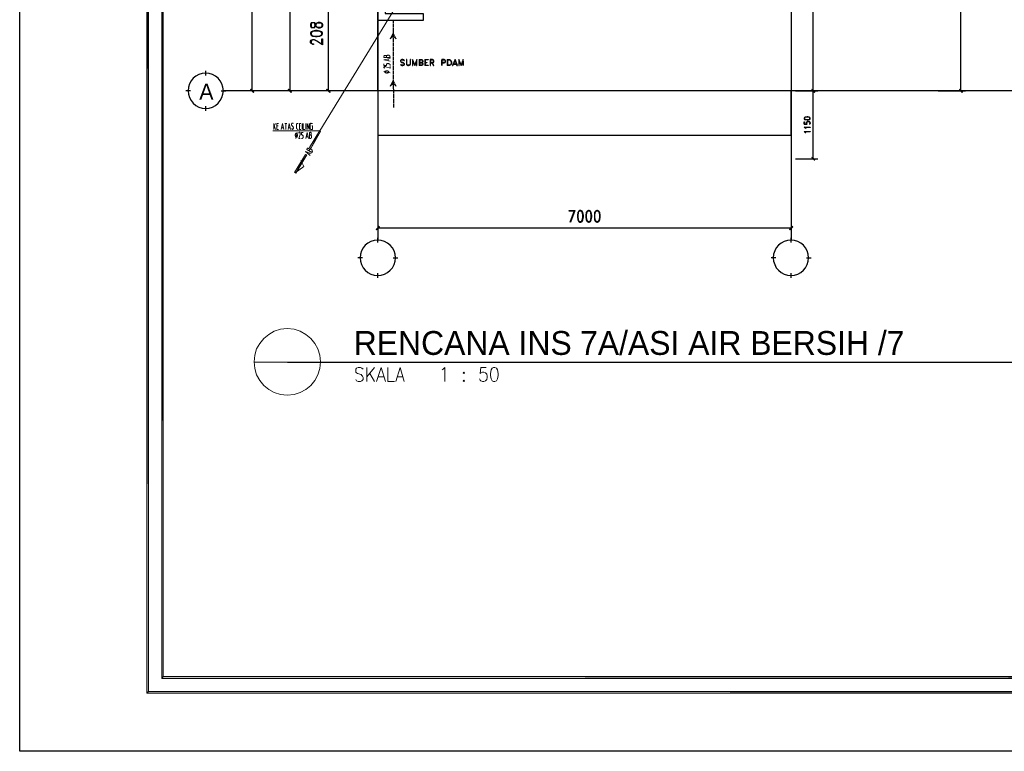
# Model space of a CAD drawing. Header units: millimetres. Extents: x 0 to 420, y 0 to 297.
# Tile 1 of 88: x 0 to 133, y 0 to 99. Entities that reach past the tile are written whole.
import ezdxf

# ---------------------------------------------------------------- set-up
doc = ezdxf.new("R2010")
doc.units = ezdxf.units.MM
for name, color, linetype in [('FILL_000000', 7, 'Continuous'), ('LINE_000000', 7, 'Continuous'), ('TEXT', 7, 'Continuous')]:
    doc.layers.add(name, color=color, linetype=linetype)

msp = doc.modelspace()

# ---------------------------------------------------------------- hatches: boundary and pattern name
at = {"layer": 'FILL_000000'}
h = msp.add_hatch(color=7, dxfattribs=at)
h.dxf.hatch_style = 1
h.paths.add_polyline_path([(17.65, 288.84), (17.4, 289.05), (17.65, 8.09), (17.65, 288.84)])
h = msp.add_hatch(color=7, dxfattribs=at)
h.dxf.hatch_style = 1
h.paths.add_polyline_path([(17.4, 289.05), (17.65, 8.09), (17.4, 7.87), (17.4, 289.05)])
h = msp.add_hatch(color=7, dxfattribs=at)
h.dxf.hatch_style = 1
h.paths.add_polyline_path([(19.64, 286.81), (19.43, 287.06), (19.64, 10.12), (19.64, 286.81)])
h = msp.add_hatch(color=7, dxfattribs=at)
h.dxf.hatch_style = 1
h.paths.add_polyline_path([(19.43, 287.06), (19.64, 10.12), (19.43, 9.86), (19.43, 287.06)])
h = msp.add_hatch(color=7, dxfattribs=at)
h.dxf.hatch_style = 1
h.paths.add_polyline_path([(50.76, 96.77), (50.55, 96.77), (50.33, 96.39), (50.76, 96.77)])
h = msp.add_hatch(color=7, dxfattribs=at)
h.dxf.hatch_style = 1
h.paths.add_polyline_path([(50.76, 97.2), (50.76, 96.77), (50.55, 96.77), (50.76, 97.2)])
h = msp.add_hatch(color=7, dxfattribs=at)
h.dxf.hatch_style = 1
h.paths.add_polyline_path([(50.76, 90.81), (50.76, 90.38), (50.55, 90.38), (50.76, 90.81)])
h = msp.add_hatch(color=7, dxfattribs=at)
h.dxf.hatch_style = 1
h.paths.add_polyline_path([(31.5, 89.58), (31.45, 89.53), (31.88, 89.2), (31.5, 89.58)])
h = msp.add_hatch(color=7, dxfattribs=at)
h.dxf.hatch_style = 1
h.paths.add_polyline_path([(31.45, 89.53), (31.88, 89.2), (31.83, 89.15), (31.45, 89.53)])
h = msp.add_hatch(color=7, dxfattribs=at)
h.dxf.hatch_style = 1
h.paths.add_polyline_path([(36.58, 89.58), (36.53, 89.53), (37, 89.2), (36.58, 89.58)])
h = msp.add_hatch(color=7, dxfattribs=at)
h.dxf.hatch_style = 1
h.paths.add_polyline_path([(36.53, 89.53), (37, 89.2), (36.96, 89.15), (36.53, 89.53)])
h = msp.add_hatch(color=7, dxfattribs=at)
h.dxf.hatch_style = 1
h.paths.add_polyline_path([(41.78, 89.58), (41.74, 89.53), (42.21, 89.2), (41.78, 89.58)])
h = msp.add_hatch(color=7, dxfattribs=at)
h.dxf.hatch_style = 1
h.paths.add_polyline_path([(41.74, 89.53), (42.21, 89.2), (42.16, 89.15), (41.74, 89.53)])
h = msp.add_hatch(color=7, dxfattribs=at)
h.dxf.hatch_style = 1
h.paths.add_polyline_path([(50.76, 90.38), (50.55, 90.38), (50.33, 90), (50.76, 90.38)])
h = msp.add_hatch(color=7, dxfattribs=at)
h.dxf.hatch_style = 1
h.paths.add_polyline_path([(107.82, 89.2), (107.4, 89.53), (107.44, 89.58), (107.82, 89.2)])
h = msp.add_hatch(color=7, dxfattribs=at)
h.dxf.hatch_style = 1
h.paths.add_polyline_path([(107.44, 89.58), (107.4, 89.53), (107.82, 89.2), (107.44, 89.58)])
h = msp.add_hatch(color=7, dxfattribs=at)
h.dxf.hatch_style = 1
h.paths.add_polyline_path([(107.78, 89.15), (107.82, 89.2), (107.4, 89.53), (107.78, 89.15)])
h = msp.add_hatch(color=7, dxfattribs=at)
h.dxf.hatch_style = 1
h.paths.add_polyline_path([(107.4, 89.53), (107.82, 89.2), (107.78, 89.15), (107.4, 89.53)])
h = msp.add_hatch(color=7, dxfattribs=at)
h.dxf.hatch_style = 1
h.paths.add_polyline_path([(127.42, 89.58), (127.38, 89.53), (127.8, 89.2), (127.42, 89.58)])
h = msp.add_hatch(color=7, dxfattribs=at)
h.dxf.hatch_style = 1
h.paths.add_polyline_path([(127.38, 89.53), (127.8, 89.2), (127.76, 89.15), (127.38, 89.53)])
h = msp.add_hatch(color=7, dxfattribs=at)
h.dxf.hatch_style = 1
h.paths.add_polyline_path([(39.45, 81.7), (39.62, 81.58), (40.81, 83.99), (39.45, 81.7)])
h = msp.add_hatch(color=7, dxfattribs=at)
h.dxf.hatch_style = 1
h.paths.add_polyline_path([(39.62, 81.58), (40.81, 83.99), (40.94, 83.86), (39.62, 81.58)])
h = msp.add_hatch(color=7, dxfattribs=at)
h.dxf.hatch_style = 1
h.paths.add_polyline_path([(37.42, 78.32), (37.59, 78.23), (38.9, 80.77), (37.42, 78.32)])
h = msp.add_hatch(color=7, dxfattribs=at)
h.dxf.hatch_style = 1
h.paths.add_polyline_path([(37.59, 78.23), (38.9, 80.77), (39.07, 80.69), (37.59, 78.23)])
h = msp.add_hatch(color=7, dxfattribs=at)
h.dxf.hatch_style = 1
h.paths.add_polyline_path([(107.44, 80.39), (107.4, 80.35), (107.82, 80.01), (107.44, 80.39)])
h = msp.add_hatch(color=7, dxfattribs=at)
h.dxf.hatch_style = 1
h.paths.add_polyline_path([(107.4, 80.35), (107.82, 80.01), (107.78, 79.97), (107.4, 80.35)])
h = msp.add_hatch(color=7, dxfattribs=at)
h.dxf.hatch_style = 1
h.paths.add_polyline_path([(48.85, 71.04), (48.51, 70.57), (48.47, 70.61), (48.85, 71.04)])
h = msp.add_hatch(color=7, dxfattribs=at)
h.dxf.hatch_style = 1
h.paths.add_polyline_path([(48.89, 70.99), (48.85, 71.04), (48.51, 70.57), (48.89, 70.99)])
h = msp.add_hatch(color=7, dxfattribs=at)
h.dxf.hatch_style = 1
h.paths.add_polyline_path([(104.39, 70.61), (104.44, 70.57), (104.77, 71.04), (104.39, 70.61)])
h = msp.add_hatch(color=7, dxfattribs=at)
h.dxf.hatch_style = 1
h.paths.add_polyline_path([(104.44, 70.57), (104.77, 71.04), (104.82, 70.99), (104.44, 70.57)])
h = msp.add_hatch(color=7, dxfattribs=at)
h.dxf.hatch_style = 1
h.paths.add_polyline_path([(19.64, 10.12), (19.43, 9.86), (363.18, 10.12), (19.64, 10.12)])
h = msp.add_hatch(color=7, dxfattribs=at)
h.dxf.hatch_style = 1
h.paths.add_polyline_path([(19.43, 9.86), (363.18, 10.12), (363.18, 9.86), (19.43, 9.86)])
h = msp.add_hatch(color=7, dxfattribs=at)
h.dxf.hatch_style = 1
h.paths.add_polyline_path([(17.65, 8.09), (17.4, 7.87), (412.07, 8.09), (17.65, 8.09)])
h = msp.add_hatch(color=7, dxfattribs=at)
h.dxf.hatch_style = 1
h.paths.add_polyline_path([(17.4, 7.87), (412.07, 8.09), (412.28, 7.87), (17.4, 7.87)])

# ---------------------------------------------------------------- linework, layer by layer
at = {"layer": 'LINE_000000', "lineweight": 25}
for p, q in [((48.68, 225.59), (48.68, 69.13)), ((104.61, 225.59), (104.61, 69.13)), ((31.67, 89.37), (31.67, 217.21)), ((36.75, 137.88), (36.75, 89.37)), ((107.61, 89.37), (107.61, 129.33)), ((127.59, 89.37), (127.59, 129.92)), ((41.99, 89.37), (41.99, 106)), ((48.68, 89.37), (48.68, 98.81)), ((50.76, 98.98), (50.76, 98.85)), ((50.76, 98.81), (50.76, 98.68)), ((50.76, 98.64), (50.76, 98.55)), ((41.11, 98.42), (40.94, 98.59)), ((40.94, 97.92), (41.11, 98.09)), ((50.76, 98.47), (50.76, 98.38)), ((50.76, 98.34), (50.76, 98.21)), ((50.76, 98.17), (50.76, 98.04)), ((50.76, 98), (50.76, 97.92)), ((50.76, 97.83), (50.76, 97.75)), ((50.76, 97.71), (50.76, 97.58)), ((50.76, 97.54), (50.76, 97.41)), ((50.76, 97.37), (50.76, 97.28)), ((50.76, 97.2), (50.76, 97.11)), ((50.76, 97.07), (50.76, 96.94)), ((50.76, 96.9), (50.76, 96.77)), ((50.76, 96.73), (50.76, 96.65)), ((50.76, 96.56), (50.76, 96.48)), ((50.76, 96.44), (50.76, 96.31)), ((50.76, 96.27), (50.76, 96.14)), ((50.76, 96.1), (50.76, 96.01)), ((50.76, 95.93), (50.76, 95.84)), ((50.76, 95.8), (50.76, 95.67)), ((50.76, 95.63), (50.76, 95.5)), ((50.76, 95.46), (50.76, 95.38)), ((50.76, 95.29), (50.76, 95.21)), ((50.76, 95.17), (50.76, 95.04)), ((50.76, 95), (50.76, 94.87)), ((50.76, 94.83), (50.76, 94.74)), ((50.76, 94.66), (50.76, 94.57)), ((50.76, 94.53), (50.76, 94.4)), ((50.76, 94.36), (50.76, 94.23)), ((50.76, 94.19), (50.76, 94.11)), ((50.76, 94.02), (50.76, 93.94)), ((50.76, 93.9), (50.76, 93.77)), ((50.76, 93.73), (50.76, 93.6)), ((50.76, 93.56), (50.76, 93.47)), ((50.76, 93.39), (50.76, 93.3)), ((54.27, 93.6), (54.27, 92.79)), ((54.31, 93.56), (54.31, 92.84)), ((55.03, 93.6), (55.03, 92.79)), ((55.08, 93.56), (55.08, 92.84)), ((58.08, 93.6), (58.08, 92.79)), ((58.12, 93.56), (58.12, 92.84)), ((25.4, 91.44), (25.4, 92.07)), ((50.76, 93.26), (50.76, 93.13)), ((50.76, 93.09), (50.76, 92.96)), ((50.76, 92.92), (50.76, 92.84)), ((50.76, 92.75), (50.76, 92.67)), ((50.76, 92.63), (50.76, 92.5)), ((50.76, 92.46), (50.76, 92.33)), ((50.76, 92.29), (50.76, 92.2)), ((50.76, 92.12), (50.76, 92.03)), ((50.76, 91.99), (50.76, 91.86)), ((58.89, 92.96), (59.35, 92.96)), ((58.93, 93.01), (59.31, 93.01)), ((50.76, 91.82), (50.76, 91.69)), ((50.76, 91.65), (50.76, 91.57)), ((50.76, 91.48), (50.76, 91.4)), ((50.76, 91.36), (50.76, 91.23)), ((50.76, 91.19), (50.76, 91.06)), ((50.76, 91.02), (50.76, 90.93)), ((50.76, 90.85), (50.76, 90.76)), ((50.76, 90.72), (50.76, 90.59)), ((23.33, 89.37), (22.69, 89.37)), ((27.47, 89.37), (28.11, 89.37)), ((138.35, 89.37), (27.69, 89.37)), ((129.41, 89.37), (27.81, 89.37)), ((35.35, 89.37), (31.07, 89.37)), ((40.6, 89.37), (36.15, 89.37)), ((47.88, 89.37), (41.36, 89.37)), ((66.25, 89.37), (48.68, 89.37)), ((50.76, 90.55), (50.76, 90.42)), ((50.76, 90.38), (50.76, 90.3)), ((50.76, 90.21), (50.76, 90.13)), ((50.76, 90.09), (50.76, 89.96)), ((50.76, 89.92), (50.76, 89.79)), ((50.76, 89.75), (50.76, 89.66)), ((50.8, 89.58), (50.8, 89.49)), ((50.8, 89.45), (50.8, 89.32)), ((50.8, 89.28), (50.8, 89.15)), ((105.2, 89.37), (108.2, 89.37)), ((105.2, 89.37), (108.2, 89.37)), ((107.61, 80.18), (107.61, 89.37)), ((124.5, 89.37), (128.19, 89.37)), ((50.8, 89.11), (50.8, 89.03)), ((50.8, 88.94), (50.8, 88.86)), ((50.8, 88.82), (50.8, 88.69)), ((50.8, 88.65), (50.8, 88.52)), ((50.8, 88.48), (50.8, 88.39)), ((50.8, 88.31), (50.8, 88.22)), ((50.8, 88.18), (50.8, 88.05)), ((50.8, 88.01), (50.8, 87.88)), ((25.4, 86.66), (25.4, 87.29)), ((50.8, 87.84), (50.8, 87.76)), ((50.8, 87.67), (50.8, 87.59)), ((50.8, 87.55), (50.8, 87.42)), ((50.8, 87.38), (50.8, 87.25)), ((50.8, 87.21), (50.8, 87.12)), ((106.38, 84.88), (106.76, 84.84)), ((107.15, 84.92), (107.1, 84.84)), ((105.2, 80.18), (108.2, 80.18)), ((48.68, 74.25), (48.68, 70.19)), ((104.61, 74.25), (104.61, 70.19)), ((48.68, 70.82), (104.61, 70.82)), ((48.68, 68.83), (48.68, 69.47)), ((104.61, 68.83), (104.61, 69.47)), ((46.61, 66.76), (45.97, 66.76)), ((50.76, 66.76), (51.39, 66.76)), ((102.53, 66.76), (101.9, 66.76)), ((106.68, 66.76), (107.32, 66.76)), ((48.68, 64.05), (48.68, 64.69)), ((104.61, 64.05), (104.61, 64.69)), ((36.45, 52.66), (223.94, 52.66)), ((45.42, 52.66), (131.15, 52.66))]:
    msp.add_line(p, q, dxfattribs=at)
at = {"layer": 'LINE_000000', "lineweight": 9}
for p, q in [((54.31, 105.96), (40.85, 83.95)), ((40.85, 83.95), (34.46, 83.95))]:
    msp.add_line(p, q, dxfattribs=at)
at = {"layer": 'LINE_000000', "lineweight": 13}
for p, q in [((49.87, 94.02), (49.87, 93.9)), ((50.08, 93.68), (50.08, 93.47)), ((50.33, 93.9), (50.33, 94.02)), ((50.33, 91.82), (49.49, 91.99)), ((50.12, 93.05), (50.04, 93.05)), ((50.33, 92.79), (50.33, 92.92)), ((34.59, 84.16), (34.59, 84.96)), ((34.84, 84.96), (34.59, 84.5)), ((34.67, 84.67), (34.84, 84.16)), ((35.18, 84.62), (35.01, 84.62)), ((35.9, 84.37), (35.64, 84.37)), ((36.11, 84.96), (36.36, 84.96)), ((36.24, 84.16), (36.24, 84.96)), ((36.79, 84.37), (36.58, 84.37)), ((37.08, 84.62), (37.21, 84.5)), ((37.68, 84.37), (37.68, 84.75)), ((37.8, 84.96), (37.89, 84.96)), ((37.89, 84.16), (37.8, 84.16)), ((38.18, 84.62), (38.06, 84.62)), ((38.44, 84.16), (38.44, 84.96)), ((38.95, 84.16), (38.95, 84.96)), ((39.54, 84.37), (39.54, 84.75)), ((39.67, 84.96), (39.84, 84.96)), ((37.59, 82.93), (37.76, 83.74)), ((38.35, 82.93), (38.48, 82.93)), ((38.57, 83.1), (38.57, 83.18)), ((39.24, 83.14), (38.99, 83.14)), ((39.58, 83.4), (39.45, 83.4)), ((39.45, 82.93), (39.58, 82.93)), ((39.45, 81.36), (39.37, 81.28)), ((39.45, 80.98), (39.33, 80.77)), ((39.75, 81.03), (39.84, 81.15))]:
    msp.add_line(p, q, dxfattribs=at)
at = {"layer": 'LINE_000000', "lineweight": 18}
for p, q in [((31.96, 52.66), (45.42, 52.66)), ((47.2, 51.94), (47.2, 50.04)), ((48.22, 51.94), (47.2, 50.67)), ((47.58, 51.14), (48.22, 50.04)), ((48.73, 50.67), (49.49, 50.67)), ((51.31, 50.67), (52.03, 50.67))]:
    msp.add_line(p, q, dxfattribs=at)
at = {"layer": 'LINE_000000', "lineweight": 25}
for points in [[(0.21, 0), (0.21, 296.93), (420.16, 296.93), (420.16, 0), (0.21, 0)], [(39.58, 98.13), (39.67, 97.96), (39.79, 97.92), (39.96, 97.92), (40.13, 97.96), (40.17, 98.04), (40.26, 98.13), (40.34, 98.38), (40.43, 98.51), (40.47, 98.55), (40.64, 98.59), (40.85, 98.59), (41.02, 98.55), (41.11, 98.38), (41.11, 98.13), (41.02, 97.96), (40.85, 97.92), (40.64, 97.92), (40.47, 97.96), (40.43, 98.04), (40.34, 98.13), (40.26, 98.38), (40.17, 98.51), (40.13, 98.55), (39.96, 98.59), (39.79, 98.59), (39.67, 98.55), (39.58, 98.38), (39.58, 98.13)], [(39.58, 97.07), (39.67, 96.9), (39.88, 96.77), (40.26, 96.73), (40.47, 96.73), (40.85, 96.77), (41.11, 96.9), (41.19, 97.07), (41.19, 97.2), (41.11, 97.37), (40.85, 97.45), (40.47, 97.54), (40.26, 97.54), (39.88, 97.45), (39.67, 97.37), (39.58, 97.2), (39.58, 97.07)], [(51.73, 92.88), (51.82, 92.84), (51.94, 92.79), (52.07, 92.79), (52.2, 92.84), (52.28, 92.88), (52.28, 93.01), (52.24, 93.09), (52.15, 93.18), (52.07, 93.22), (51.9, 93.26), (51.82, 93.3), (51.77, 93.39), (51.77, 93.47), (51.82, 93.51), (51.94, 93.56), (52.07, 93.56), (52.15, 93.51), (52.2, 93.47), (52.28, 93.47), (52.2, 93.56), (52.07, 93.6), (51.94, 93.6), (51.82, 93.56), (51.73, 93.47), (51.73, 93.39), (51.77, 93.3), (51.82, 93.26), (51.9, 93.22), (52.07, 93.18), (52.15, 93.13), (52.2, 93.09), (52.24, 93.01), (52.24, 92.88), (52.2, 92.84), (52.07, 92.84), (51.94, 92.84), (51.86, 92.84), (51.82, 92.88), (51.73, 92.88)], [(53.09, 93.6), (53.04, 93.6), (53.04, 93.01), (53, 92.88), (52.96, 92.84), (52.83, 92.84), (52.75, 92.84), (52.66, 92.84), (52.62, 92.88), (52.58, 93.01), (52.58, 93.6), (52.54, 93.6), (52.54, 93.01), (52.58, 92.88), (52.66, 92.84), (52.75, 92.79), (52.83, 92.79), (52.96, 92.84), (53.04, 92.88), (53.09, 93.01), (53.09, 93.6)], [(53.97, 93.6), (53.68, 92.88), (53.38, 93.6), (53.38, 92.79), (53.42, 92.79), (53.42, 93.39), (53.68, 92.79), (53.93, 93.39), (53.93, 92.79), (53.97, 92.79), (53.97, 93.6)], [(59.14, 93.6), (58.8, 92.79), (58.84, 92.79), (59.14, 93.47), (59.39, 92.79), (59.44, 92.79), (59.14, 93.6)], [(60.24, 93.6), (59.94, 92.88), (59.65, 93.6), (59.65, 92.79), (59.69, 92.79), (59.69, 93.39), (59.94, 92.79), (60.24, 93.39), (60.24, 92.79), (60.24, 93.6)], [(27.77, 89.39), (27.72, 89.87), (27.58, 90.32), (27.36, 90.72), (27.07, 91.08), (26.72, 91.37), (26.31, 91.59), (25.86, 91.73), (25.38, 91.78), (24.9, 91.73), (24.45, 91.59), (24.04, 91.37), (23.69, 91.08), (23.4, 90.72), (23.17, 90.32), (23.04, 89.87), (22.99, 89.39), (23.04, 88.9), (23.17, 88.46), (23.4, 88.05), (23.69, 87.7), (24.04, 87.4), (24.45, 87.18), (24.9, 87.04), (25.38, 86.99), (25.86, 87.04), (26.31, 87.18), (26.72, 87.4), (27.07, 87.7), (27.36, 88.05), (27.58, 88.46), (27.72, 88.9), (27.77, 89.39)], [(104.61, 83.35), (104.61, 89.37), (48.68, 89.37), (48.68, 83.35), (104.61, 83.35)], [(106.38, 85.6), (106.43, 85.51), (106.55, 85.47), (106.76, 85.43), (106.85, 85.43), (107.06, 85.47), (107.15, 85.51), (107.19, 85.6), (107.19, 85.68), (107.15, 85.77), (107.06, 85.81), (106.85, 85.85), (106.76, 85.85), (106.55, 85.81), (106.43, 85.77), (106.38, 85.68), (106.38, 85.6)], [(107.19, 84.46), (107.19, 84.41), (106.47, 84.41), (106.55, 84.37), (106.6, 84.29), (106.55, 84.29), (106.51, 84.37), (106.38, 84.46), (107.19, 84.46)], [(107.19, 83.86), (107.19, 83.82), (106.47, 83.82), (106.55, 83.74), (106.6, 83.69), (106.55, 83.69), (106.51, 83.74), (106.38, 83.86), (107.19, 83.86)], [(76.03, 73.19), (75.86, 73.11), (75.73, 72.9), (75.69, 72.52), (75.69, 72.31), (75.73, 71.92), (75.86, 71.67), (76.03, 71.59), (76.16, 71.59), (76.33, 71.67), (76.41, 71.92), (76.5, 72.31), (76.5, 72.52), (76.41, 72.9), (76.33, 73.11), (76.16, 73.19), (76.03, 73.19)], [(77.17, 73.19), (77, 73.11), (76.88, 72.9), (76.84, 72.52), (76.84, 72.31), (76.88, 71.92), (77, 71.67), (77.17, 71.59), (77.26, 71.59), (77.47, 71.67), (77.55, 71.92), (77.64, 72.31), (77.64, 72.52), (77.55, 72.9), (77.47, 73.11), (77.26, 73.19), (77.17, 73.19)], [(78.32, 73.19), (78.15, 73.11), (78.02, 72.9), (77.98, 72.52), (77.98, 72.31), (78.02, 71.92), (78.15, 71.67), (78.32, 71.59), (78.4, 71.59), (78.57, 71.67), (78.7, 71.92), (78.78, 72.31), (78.78, 72.52), (78.7, 72.9), (78.57, 73.11), (78.4, 73.19), (78.32, 73.19)], [(51.05, 66.78), (51.01, 67.26), (50.87, 67.71), (50.65, 68.12), (50.35, 68.47), (50, 68.76), (49.59, 68.98), (49.14, 69.12), (48.66, 69.17), (48.18, 69.12), (47.73, 68.98), (47.32, 68.76), (46.97, 68.47), (46.68, 68.12), (46.46, 67.71), (46.32, 67.26), (46.27, 66.78), (46.32, 66.3), (46.46, 65.85), (46.68, 65.44), (46.97, 65.09), (47.32, 64.8), (47.73, 64.58), (48.18, 64.44), (48.66, 64.39), (49.14, 64.44), (49.59, 64.58), (50, 64.8), (50.35, 65.09), (50.65, 65.44), (50.87, 65.85), (51.01, 66.3), (51.05, 66.78)], [(106.98, 66.78), (106.93, 67.26), (106.79, 67.71), (106.57, 68.12), (106.28, 68.47), (105.92, 68.76), (105.52, 68.98), (105.07, 69.12), (104.58, 69.17), (104.1, 69.12), (103.65, 68.98), (103.25, 68.76), (102.89, 68.47), (102.6, 68.12), (102.38, 67.71), (102.24, 67.26), (102.19, 66.78), (102.24, 66.3), (102.38, 65.85), (102.6, 65.44), (102.89, 65.09), (103.25, 64.8), (103.65, 64.58), (104.1, 64.44), (104.58, 64.39), (105.07, 64.44), (105.52, 64.58), (105.92, 64.8), (106.28, 65.09), (106.57, 65.44), (106.79, 65.85), (106.93, 66.3), (106.98, 66.78)]]:
    msp.add_lwpolyline(points, close=True, dxfattribs=at)
at = {"layer": 'LINE_000000', "lineweight": 0}
for points in [[(17.65, 288.84), (17.4, 289.05), (17.65, 8.09), (17.65, 288.84)], [(17.4, 289.05), (17.65, 8.09), (17.4, 7.87), (17.4, 289.05)], [(19.64, 286.81), (19.43, 287.06), (19.64, 10.12), (19.64, 286.81)], [(19.43, 287.06), (19.64, 10.12), (19.43, 9.86), (19.43, 287.06)], [(50.76, 96.77), (50.55, 96.77), (50.33, 96.39), (50.76, 96.77)], [(50.76, 97.2), (50.76, 96.77), (50.55, 96.77), (50.76, 97.2)], [(50.76, 90.81), (50.76, 90.38), (50.55, 90.38), (50.76, 90.81)], [(31.5, 89.58), (31.45, 89.53), (31.88, 89.2), (31.5, 89.58)], [(31.45, 89.53), (31.88, 89.2), (31.83, 89.15), (31.45, 89.53)], [(36.58, 89.58), (36.53, 89.53), (37, 89.2), (36.58, 89.58)], [(36.53, 89.53), (37, 89.2), (36.96, 89.15), (36.53, 89.53)], [(41.78, 89.58), (41.74, 89.53), (42.21, 89.2), (41.78, 89.58)], [(41.74, 89.53), (42.21, 89.2), (42.16, 89.15), (41.74, 89.53)], [(50.76, 90.38), (50.55, 90.38), (50.33, 90), (50.76, 90.38)], [(107.82, 89.2), (107.4, 89.53), (107.44, 89.58), (107.82, 89.2)], [(107.44, 89.58), (107.4, 89.53), (107.82, 89.2), (107.44, 89.58)], [(107.78, 89.15), (107.82, 89.2), (107.4, 89.53), (107.78, 89.15)], [(107.4, 89.53), (107.82, 89.2), (107.78, 89.15), (107.4, 89.53)], [(127.42, 89.58), (127.38, 89.53), (127.8, 89.2), (127.42, 89.58)], [(127.38, 89.53), (127.8, 89.2), (127.76, 89.15), (127.38, 89.53)], [(39.45, 81.7), (39.62, 81.58), (40.81, 83.99), (39.45, 81.7)], [(39.62, 81.58), (40.81, 83.99), (40.94, 83.86), (39.62, 81.58)], [(37.42, 78.32), (37.59, 78.23), (38.9, 80.77), (37.42, 78.32)], [(37.59, 78.23), (38.9, 80.77), (39.07, 80.69), (37.59, 78.23)], [(107.44, 80.39), (107.4, 80.35), (107.82, 80.01), (107.44, 80.39)], [(107.4, 80.35), (107.82, 80.01), (107.78, 79.97), (107.4, 80.35)], [(48.85, 71.04), (48.51, 70.57), (48.47, 70.61), (48.85, 71.04)], [(48.89, 70.99), (48.85, 71.04), (48.51, 70.57), (48.89, 70.99)], [(104.39, 70.61), (104.44, 70.57), (104.77, 71.04), (104.39, 70.61)], [(104.44, 70.57), (104.77, 71.04), (104.82, 70.99), (104.44, 70.57)], [(19.64, 10.12), (19.43, 9.86), (363.18, 10.12), (19.64, 10.12)], [(19.43, 9.86), (363.18, 10.12), (363.18, 9.86), (19.43, 9.86)], [(17.65, 8.09), (17.4, 7.87), (412.07, 8.09), (17.65, 8.09)], [(17.4, 7.87), (412.07, 8.09), (412.28, 7.87), (17.4, 7.87)]]:
    msp.add_lwpolyline(points, close=True, dxfattribs=at)
at = {"layer": 'LINE_000000', "lineweight": 25}
for points in [[(49.66, 105.41), (49.66, 99.82), (54.82, 99.82), (54.82, 98.89), (48.68, 98.89), (48.68, 105.41)], [(39.67, 98.04), (39.79, 97.96), (39.96, 97.96), (40.13, 98.04), (40.17, 98.13), (40.26, 98.38), (40.34, 98.51), (40.47, 98.59), (40.64, 98.68), (40.85, 98.68), (41.02, 98.59), (41.11, 98.55), (41.19, 98.38), (41.19, 98.13), (41.11, 97.96), (41.02, 97.92), (40.85, 97.87), (40.64, 97.87), (40.47, 97.92), (40.34, 98.04), (40.26, 98.13), (40.17, 98.38), (40.13, 98.51), (39.96, 98.55), (39.79, 98.55), (39.67, 98.51)], [(39.75, 98.55), (39.67, 98.38), (39.67, 98.13), (39.75, 97.96)], [(41.11, 97.28), (40.85, 97.41), (40.47, 97.45), (40.26, 97.45), (39.88, 97.41), (39.67, 97.28)], [(39.75, 97.37), (39.67, 97.2), (39.67, 97.07), (39.75, 96.9)], [(41.02, 96.9), (41.11, 97.07), (41.11, 97.2), (41.02, 97.37)], [(41.11, 95.63), (41.11, 96.39), (41.19, 96.39), (41.19, 95.59), (40.43, 96.1), (40.17, 96.22), (40.05, 96.27), (39.88, 96.27), (39.75, 96.22), (39.67, 96.1), (39.67, 95.88), (39.75, 95.76), (39.88, 95.72), (39.96, 95.72), (39.96, 95.63), (39.88, 95.63), (39.75, 95.72), (39.67, 95.76), (39.58, 95.88), (39.58, 96.1), (39.67, 96.22), (39.75, 96.27), (39.88, 96.31), (40.05, 96.31), (40.17, 96.27), (40.43, 96.14), (41.19, 95.63)], [(39.67, 96.94), (39.88, 96.82), (40.26, 96.77), (40.47, 96.77), (40.85, 96.82), (41.11, 96.94)], [(54.27, 93.6), (54.61, 93.6), (54.69, 93.56), (54.74, 93.51), (54.78, 93.43), (54.78, 93.3), (54.74, 93.22), (54.69, 93.22), (54.61, 93.18)], [(54.31, 93.56), (54.61, 93.56), (54.69, 93.51), (54.74, 93.43), (54.74, 93.3), (54.69, 93.22), (54.61, 93.22), (54.31, 93.22)], [(55.03, 93.6), (55.5, 93.6), (55.5, 93.56), (55.08, 93.56)], [(55.8, 93.18), (56.09, 93.18), (56.18, 93.22), (56.22, 93.22), (56.26, 93.3), (56.26, 93.43), (56.22, 93.51), (56.18, 93.56), (56.09, 93.6), (55.75, 93.6), (55.75, 92.79), (55.8, 92.79), (55.8, 93.56), (56.09, 93.56), (56.18, 93.51), (56.22, 93.43), (56.22, 93.3), (56.18, 93.22), (56.09, 93.22), (55.8, 93.22)], [(57.36, 93.18), (57.66, 93.18), (57.74, 93.22), (57.79, 93.22), (57.83, 93.3), (57.83, 93.43), (57.79, 93.51), (57.74, 93.56), (57.66, 93.6), (57.32, 93.6), (57.32, 92.79), (57.36, 92.79), (57.36, 93.56), (57.66, 93.56), (57.74, 93.51), (57.79, 93.43), (57.79, 93.3), (57.74, 93.22), (57.66, 93.22), (57.36, 93.22)], [(58.08, 93.6), (58.38, 93.6), (58.46, 93.56), (58.55, 93.47), (58.59, 93.39), (58.63, 93.26), (58.63, 93.09), (58.59, 92.96), (58.55, 92.88), (58.46, 92.84), (58.38, 92.79), (58.08, 92.79)], [(58.12, 93.56), (58.38, 93.56), (58.46, 93.51), (58.5, 93.47), (58.55, 93.39), (58.59, 93.26), (58.59, 93.09), (58.55, 92.96), (58.5, 92.88), (58.46, 92.84), (58.38, 92.84), (58.12, 92.84)], [(54.61, 93.22), (54.69, 93.18), (54.74, 93.13), (54.78, 93.05), (54.78, 92.92), (54.74, 92.84), (54.69, 92.84), (54.61, 92.79), (54.27, 92.79)], [(54.31, 93.18), (54.61, 93.18), (54.69, 93.13), (54.74, 93.05), (54.74, 92.92), (54.69, 92.84), (54.61, 92.84), (54.31, 92.84)], [(55.08, 92.84), (55.5, 92.84), (55.5, 92.79), (55.03, 92.79)], [(55.08, 93.22), (55.33, 93.22), (55.33, 93.18), (55.08, 93.18)], [(56.01, 93.18), (56.22, 92.79), (56.26, 92.79), (56.05, 93.18)], [(107.15, 85.72), (107.06, 85.81), (106.85, 85.81), (106.76, 85.81), (106.55, 85.81), (106.43, 85.72)], [(106.47, 85.77), (106.43, 85.68), (106.43, 85.6), (106.47, 85.51)], [(106.43, 85.56), (106.55, 85.47), (106.76, 85.47), (106.85, 85.47), (107.06, 85.47), (107.15, 85.56)], [(107.1, 85.51), (107.15, 85.6), (107.15, 85.68), (107.1, 85.77)], [(106.38, 84.88), (106.38, 85.17), (106.43, 85.17), (106.43, 84.92), (106.72, 84.88), (106.68, 84.96), (106.68, 85.05), (106.72, 85.13), (106.76, 85.22), (106.89, 85.26), (106.98, 85.26), (107.1, 85.22), (107.15, 85.13), (107.19, 85.05), (107.19, 84.96), (107.15, 84.88), (107.1, 84.84), (107.06, 84.84)], [(106.76, 84.84), (106.76, 84.88), (106.72, 84.92), (106.72, 85.05), (106.76, 85.13), (106.85, 85.22)], [(106.72, 85.09), (106.76, 85.17), (106.89, 85.22), (106.98, 85.22), (107.1, 85.17), (107.15, 85.09)], [(107.02, 85.22), (107.1, 85.13), (107.15, 85.05), (107.15, 84.96), (107.1, 84.88), (107.06, 84.84)], [(75.27, 73.11), (74.55, 73.11), (74.55, 73.19), (75.35, 73.19), (74.76, 71.59), (74.72, 71.59), (75.27, 73.19)], [(75.9, 73.11), (75.78, 72.9), (75.73, 72.52), (75.73, 72.31), (75.78, 71.92), (75.9, 71.67)], [(76.33, 73.07), (76.16, 73.11), (76.03, 73.11), (75.86, 73.07)], [(76.24, 71.67), (76.37, 71.92), (76.41, 72.31), (76.41, 72.52), (76.37, 72.9), (76.24, 73.11)], [(77.05, 73.11), (76.92, 72.9), (76.88, 72.52), (76.88, 72.31), (76.92, 71.92), (77.05, 71.67)], [(77.47, 73.07), (77.26, 73.11), (77.17, 73.11), (77, 73.07)], [(77.39, 71.67), (77.51, 71.92), (77.55, 72.31), (77.55, 72.52), (77.51, 72.9), (77.39, 73.11)], [(78.19, 73.11), (78.06, 72.9), (78.02, 72.52), (78.02, 72.31), (78.06, 71.92), (78.19, 71.67)], [(78.57, 73.07), (78.4, 73.11), (78.32, 73.11), (78.15, 73.07)], [(78.53, 71.67), (78.66, 71.92), (78.7, 72.31), (78.7, 72.52), (78.66, 72.9), (78.53, 73.11)], [(75.86, 71.76), (76.03, 71.67), (76.16, 71.67), (76.33, 71.76)], [(77, 71.76), (77.17, 71.67), (77.26, 71.67), (77.47, 71.76)], [(78.15, 71.76), (78.32, 71.67), (78.4, 71.67), (78.57, 71.76)]]:
    msp.add_lwpolyline(points, dxfattribs=at)
at = {"layer": 'LINE_000000', "lineweight": 13}
for points in [[(51.14, 96.39), (50.76, 96.77), (50.33, 96.39), (50.76, 97.2), (51.14, 96.39)], [(49.89, 92.07), (49.83, 92.07), (49.78, 92.06), (49.74, 92.05), (49.7, 92.03), (49.66, 92.01), (49.64, 91.98), (49.62, 91.96), (49.61, 91.93), (49.62, 91.9), (49.64, 91.87), (49.66, 91.84), (49.7, 91.82), (49.74, 91.8), (49.78, 91.79), (49.83, 91.78), (49.89, 91.78), (49.95, 91.78), (50, 91.79), (50.04, 91.8), (50.08, 91.82), (50.12, 91.84), (50.14, 91.87), (50.16, 91.9), (50.17, 91.93), (50.16, 91.96), (50.14, 91.98), (50.12, 92.01), (50.08, 92.03), (50.04, 92.05), (50, 92.06), (49.95, 92.07), (49.89, 92.07)], [(51.14, 90), (50.76, 90.38), (50.33, 90), (50.76, 90.81), (51.14, 90)], [(37.8, 83.38), (37.8, 83.43), (37.79, 83.48), (37.78, 83.53), (37.76, 83.57), (37.74, 83.6), (37.71, 83.63), (37.69, 83.65), (37.66, 83.65), (37.63, 83.65), (37.6, 83.63), (37.57, 83.6), (37.55, 83.57), (37.53, 83.53), (37.52, 83.48), (37.51, 83.43), (37.51, 83.38), (37.51, 83.32), (37.52, 83.27), (37.53, 83.22), (37.55, 83.18), (37.57, 83.15), (37.6, 83.12), (37.63, 83.11), (37.66, 83.1), (37.69, 83.11), (37.71, 83.12), (37.74, 83.15), (37.76, 83.18), (37.78, 83.22), (37.79, 83.27), (37.8, 83.32), (37.8, 83.38)]]:
    msp.add_lwpolyline(points, close=True, dxfattribs=at)
for points in [[(49.87, 94.04), (49.86, 94.06), (49.85, 94.08), (49.84, 94.1), (49.81, 94.12), (49.78, 94.13), (49.75, 94.14), (49.72, 94.15), (49.68, 94.15), (49.64, 94.15), (49.6, 94.14), (49.57, 94.13), (49.54, 94.12), (49.52, 94.1), (49.5, 94.08), (49.49, 94.06), (49.49, 94.04)], [(49.49, 94.02), (49.49, 93.9), (50.33, 93.9)], [(50.33, 93.39), (49.49, 93.56), (50.33, 93.73)], [(50.29, 94.04), (50.29, 94.07), (50.27, 94.1), (50.25, 94.13), (50.22, 94.15), (50.19, 94.17), (50.15, 94.18), (50.11, 94.19), (50.06, 94.19), (50.01, 94.19), (49.97, 94.18), (49.93, 94.17), (49.89, 94.15), (49.87, 94.13), (49.84, 94.1), (49.83, 94.07), (49.83, 94.04)], [(49.87, 92.92), (49.87, 92.79), (49.49, 92.79), (49.49, 93.01)], [(49.78, 92.65), (49.76, 92.66), (49.73, 92.66), (49.71, 92.67), (49.68, 92.67), (49.66, 92.67), (49.63, 92.66), (49.61, 92.66), (49.59, 92.65), (49.56, 92.65), (49.54, 92.64), (49.53, 92.63), (49.51, 92.62), (49.5, 92.6), (49.49, 92.59), (49.49, 92.58), (49.49, 92.56)], [(49.49, 92.56), (49.49, 92.55), (49.5, 92.53), (49.51, 92.51), (49.53, 92.5), (49.55, 92.49), (49.57, 92.47), (49.6, 92.47), (49.63, 92.46)], [(49.78, 92.63), (50.33, 92.46), (50.33, 92.67)], [(50.02, 93.05), (49.98, 93.05), (49.94, 93.04), (49.91, 93.03), (49.88, 93.02), (49.86, 93), (49.84, 92.98), (49.83, 92.96), (49.83, 92.94)], [(50.29, 92.94), (50.29, 92.96), (50.28, 92.98), (50.26, 93), (50.24, 93.02), (50.21, 93.03), (50.18, 93.04), (50.14, 93.05), (50.1, 93.05)], [(35.22, 84.16), (35.01, 84.16), (35.01, 84.96), (35.22, 84.96)], [(35.6, 84.16), (35.77, 84.96), (35.94, 84.16)], [(36.53, 84.16), (36.7, 84.96), (36.87, 84.16)], [(37.1, 85.01), (37.09, 85), (37.07, 84.99), (37.05, 84.98), (37.04, 84.96), (37.03, 84.94), (37.02, 84.92), (37.01, 84.89), (37, 84.86), (37, 84.83), (37, 84.79), (37, 84.76), (37.01, 84.73), (37.02, 84.71), (37.03, 84.68), (37.04, 84.66), (37.06, 84.64)], [(37.01, 84.25), (37.03, 84.23), (37.05, 84.21), (37.07, 84.2), (37.09, 84.19), (37.11, 84.18), (37.13, 84.17), (37.15, 84.16), (37.18, 84.16)], [(37.24, 84.96), (37.22, 84.97), (37.21, 84.98), (37.19, 84.99), (37.18, 84.99), (37.16, 85), (37.14, 85), (37.13, 85), (37.11, 85.01)], [(37.15, 84.16), (37.17, 84.16), (37.18, 84.17), (37.2, 84.18), (37.21, 84.2), (37.23, 84.22), (37.24, 84.25), (37.24, 84.27), (37.25, 84.31), (37.25, 84.34), (37.25, 84.37), (37.25, 84.4), (37.24, 84.43), (37.23, 84.46), (37.22, 84.48), (37.21, 84.5), (37.2, 84.52)], [(37.78, 84.96), (37.76, 84.96), (37.74, 84.95), (37.72, 84.93), (37.71, 84.91), (37.69, 84.88), (37.68, 84.85), (37.68, 84.81), (37.68, 84.77)], [(37.68, 84.39), (37.68, 84.35), (37.68, 84.32), (37.69, 84.28), (37.71, 84.26), (37.72, 84.23), (37.74, 84.22), (37.76, 84.2), (37.78, 84.2)], [(38.27, 84.16), (38.06, 84.16), (38.06, 84.96), (38.27, 84.96)], [(38.57, 84.96), (38.57, 84.16), (38.78, 84.16)], [(39.12, 84.16), (39.12, 84.96), (39.37, 84.16), (39.37, 84.96)], [(39.65, 85.01), (39.62, 85), (39.59, 84.99), (39.56, 84.97), (39.54, 84.94), (39.52, 84.9), (39.51, 84.86), (39.5, 84.82), (39.5, 84.77)], [(39.5, 84.39), (39.5, 84.34), (39.51, 84.3), (39.52, 84.26), (39.54, 84.23), (39.56, 84.2), (39.59, 84.18), (39.62, 84.16), (39.65, 84.16)], [(39.75, 84.62), (39.84, 84.62), (39.84, 84.16), (39.67, 84.16)], [(38.18, 83.48), (37.97, 82.93), (38.18, 82.93)], [(38.08, 83.78), (38.06, 83.78), (38.05, 83.77), (38.03, 83.76), (38.02, 83.74), (38, 83.72), (37.99, 83.7), (37.98, 83.67), (37.98, 83.64)], [(38.17, 83.49), (38.18, 83.51), (38.18, 83.53), (38.18, 83.56), (38.18, 83.58), (38.18, 83.61), (38.18, 83.63), (38.18, 83.66), (38.17, 83.68), (38.16, 83.7), (38.15, 83.72), (38.14, 83.74), (38.13, 83.75), (38.12, 83.76), (38.11, 83.77), (38.09, 83.78), (38.08, 83.78)], [(38.48, 83.4), (38.35, 83.4), (38.35, 83.74), (38.57, 83.74)], [(38.57, 83.21), (38.56, 83.24), (38.56, 83.28), (38.55, 83.31), (38.53, 83.34), (38.52, 83.36), (38.5, 83.38), (38.48, 83.39), (38.46, 83.4)], [(38.46, 82.93), (38.48, 82.93), (38.5, 82.95), (38.52, 82.96), (38.53, 82.99), (38.55, 83.02), (38.56, 83.05), (38.56, 83.08), (38.57, 83.12)], [(38.95, 82.93), (39.12, 83.74), (39.29, 82.93)], [(39.58, 83.74), (39.45, 83.74), (39.45, 82.93)], [(39.56, 83.4), (39.58, 83.4), (39.6, 83.41), (39.62, 83.43), (39.64, 83.45), (39.65, 83.48), (39.66, 83.51), (39.66, 83.55), (39.67, 83.59), (39.66, 83.63), (39.66, 83.66), (39.65, 83.69), (39.64, 83.72), (39.62, 83.75), (39.6, 83.76), (39.58, 83.77), (39.56, 83.78)], [(39.56, 82.93), (39.59, 82.94), (39.62, 82.95), (39.64, 82.97), (39.67, 83), (39.68, 83.03), (39.7, 83.07), (39.71, 83.12), (39.71, 83.16), (39.71, 83.21), (39.7, 83.25), (39.68, 83.29), (39.67, 83.33), (39.64, 83.36), (39.62, 83.38), (39.59, 83.39), (39.56, 83.4)], [(39.12, 81.58), (39.07, 81.45), (39.75, 81.03)], [(39.43, 81.37), (39.43, 81.39), (39.44, 81.41), (39.43, 81.44), (39.42, 81.46), (39.4, 81.49), (39.38, 81.52), (39.35, 81.54), (39.32, 81.56), (39.29, 81.58), (39.25, 81.59), (39.22, 81.6), (39.19, 81.6), (39.16, 81.6), (39.14, 81.6), (39.12, 81.59), (39.1, 81.57)], [(39.8, 81.18), (39.81, 81.21), (39.82, 81.24), (39.81, 81.27), (39.8, 81.31), (39.78, 81.34), (39.75, 81.37), (39.72, 81.4), (39.68, 81.43), (39.64, 81.45), (39.6, 81.46), (39.56, 81.47), (39.52, 81.48), (39.48, 81.47), (39.45, 81.46), (39.42, 81.45), (39.4, 81.42)], [(39.5, 80.6), (38.9, 81.15), (39.67, 80.9)]]:
    msp.add_lwpolyline(points, dxfattribs=at)
at = {"layer": 'LINE_000000', "lineweight": 9}
msp.add_lwpolyline([(37.51, 78.27), (38.65, 79.12), (38.27, 79.93)], dxfattribs=at)
at = {"layer": 'LINE_000000', "lineweight": 18}
for points in [[(40.94, 52.68), (40.84, 53.59), (40.58, 54.44), (40.17, 55.2), (39.62, 55.87), (38.95, 56.42), (38.18, 56.84), (37.34, 57.1), (36.43, 57.19), (35.52, 57.1), (34.67, 56.84), (33.91, 56.42), (33.24, 55.87), (32.69, 55.2), (32.27, 54.44), (32.01, 53.59), (31.92, 52.68), (32.01, 51.78), (32.27, 50.93), (32.69, 50.16), (33.24, 49.5), (33.91, 48.95), (34.67, 48.53), (35.52, 48.27), (36.43, 48.18), (37.34, 48.27), (38.18, 48.53), (38.95, 48.95), (39.62, 49.5), (40.17, 50.16), (40.58, 50.93), (40.84, 51.78), (40.94, 52.68)], [(60.32, 51.31), (60.41, 51.22), (60.32, 51.14), (60.24, 51.22), (60.32, 51.31)], [(64.35, 51.94), (64.14, 51.86), (64.01, 51.6), (63.92, 51.14), (63.92, 50.84), (64.01, 50.42), (64.14, 50.12), (64.35, 50.04), (64.52, 50.04), (64.73, 50.12), (64.85, 50.42), (64.94, 50.84), (64.94, 51.14), (64.85, 51.6), (64.73, 51.86), (64.52, 51.94), (64.35, 51.94)], [(60.32, 50.21), (60.41, 50.12), (60.32, 50.04), (60.24, 50.12), (60.32, 50.21)]]:
    msp.add_lwpolyline(points, close=True, dxfattribs=at)
for points in [[(46.69, 51.69), (46.52, 51.86), (46.31, 51.94), (46.02, 51.94), (45.8, 51.86), (45.68, 51.69), (45.68, 51.48), (45.72, 51.31), (45.8, 51.22), (45.93, 51.14), (46.4, 50.97), (46.52, 50.84), (46.61, 50.76), (46.69, 50.59), (46.69, 50.29), (46.52, 50.12), (46.31, 50.04), (46.02, 50.04), (45.8, 50.12), (45.68, 50.29)], [(48.51, 50.04), (49.11, 51.94), (49.7, 50.04)], [(50.04, 51.94), (50.04, 50.04), (50.93, 50.04)], [(51.1, 50.04), (51.69, 51.94), (52.24, 50.04)], [(57.4, 51.6), (57.53, 51.69), (57.74, 51.94), (57.74, 50.04)], [(63.33, 51.94), (62.61, 51.94), (62.53, 51.14), (62.61, 51.22), (62.82, 51.31), (63.03, 51.31), (63.25, 51.22), (63.42, 51.05), (63.46, 50.76), (63.46, 50.59), (63.42, 50.29), (63.25, 50.12), (63.03, 50.04), (62.82, 50.04), (62.61, 50.12), (62.53, 50.21), (62.44, 50.42)]]:
    msp.add_lwpolyline(points, dxfattribs=at)

# ---------------------------------------------------------------- texts
at = {"layer": 'TEXT'}
for s, height, p in [('A', 2.16, (24.51, 88.18)), ('RENCANA INS', 3.2271, (45.42, 53.64)), ('7A/ASI AIR BERSIH /7 ', 3.2271, (76.05, 53.64))]:
    msp.add_text(s, height=height, dxfattribs=at).set_placement(p)

doc.saveas('drawing.dxf')
